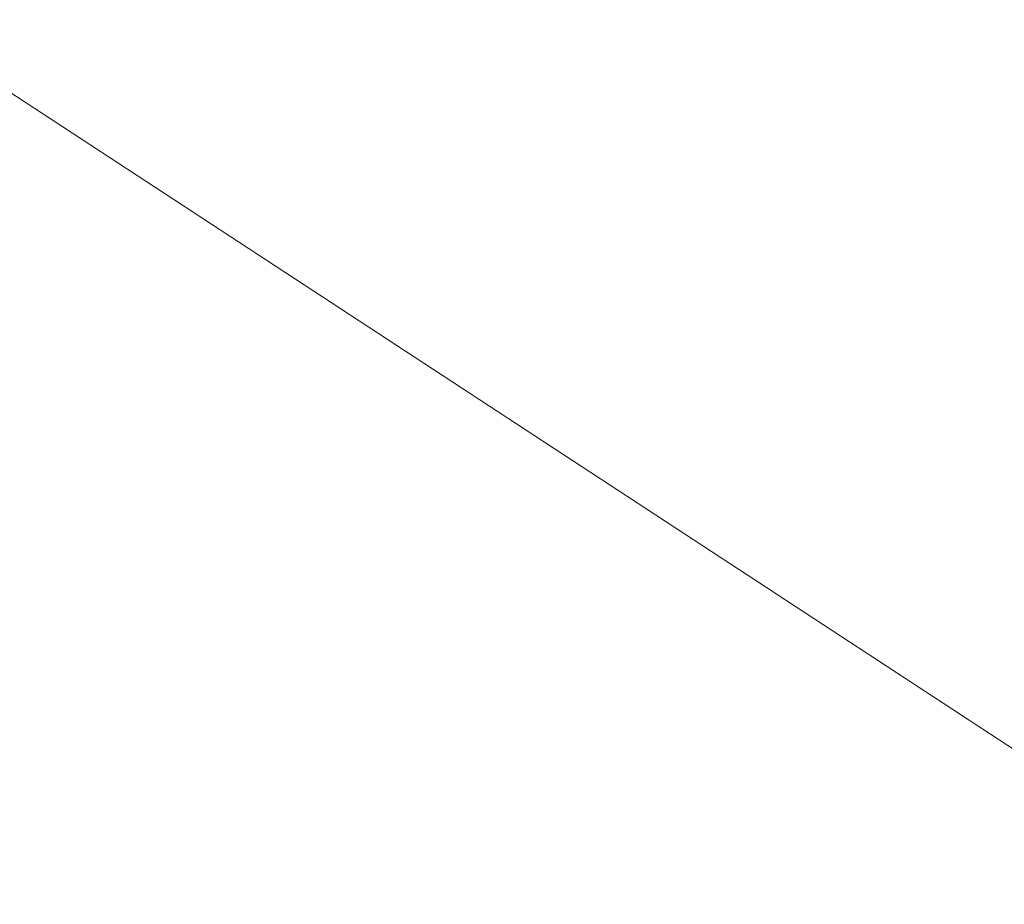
# Model space of a CAD drawing. Header units: millimetres. Extents: x -276 to 275, y -103 to 102.
# Tile 248 of 256: x -18.0007 to -17.9699, y -11.076 to -11.0482. Entities that reach past the tile are written whole.
import ezdxf

# ---------------------------------------------------------------- set-up
doc = ezdxf.new("R2010")
doc.units = ezdxf.units.MM
doc.layers.add('G-IMPT', color=8, linetype='Continuous')

# ---------------------------------------------------------------- blocks, each defined once
blk = doc.blocks.new('QST1150_dwg-16448-View 1')
at = {"layer": 'G-IMPT', "lineweight": 9}
mesh = blk.add_polyface(dxfattribs=at)
corners = [(-17.962154, -305.336959, 11.037301), (-19.943777, -305.336959, 9.740256), (-20.712153, -305.336959, 7.5), (-20.712153, -305.711972, 7.5), (-20.712153, -306.086949, 7.5), (-20.712153, -306.461963, 7.5), (-20.712153, -306.83694, 7.5), (-19.943777, -306.83694, 9.740256), (-17.962154, -306.83694, 11.037301)]
mesh.append_faces([[corners[k] for k in face] for face in [(4, 7, 1, 3)]], dxfattribs={"vtx0": -1, "vtx1": -1, "vtx2": -1})
mesh.append_faces([[corners[k] for k in face] for face in [(0, 1, 7, 8), (2, 3, 1)]], dxfattribs={"vtx1": -1})
mesh.append_faces([[corners[k] for k in face] for face in [(5, 6, 7, 4)]], dxfattribs={"vtx2": -1})
mesh = blk.add_polyface(dxfattribs=at)
corners = [(-13.862154, -305.336959, 7.5), (-14.500904, -305.336959, 9.418332), (-16.162154, -305.336959, 10.57083), (-16.162154, -305.336959, 11.037301), (-14.180531, -305.336959, 9.740256), (-13.412154, -305.336959, 7.5), (-17.062153, -305.336959, 3.85), (-20.712153, -305.336959, 7.5), (-19.943777, -305.336959, 9.740256), (-17.962154, -305.336959, 11.037301), (-17.962154, -305.336959, 10.57083), (-19.623403, -305.336959, 9.418332), (-20.262153, -305.336959, 7.5), (-17.062153, -305.336959, 4.3)]
mesh.append_faces([[corners[k] for k in face] for face in [(0, 5, 6, 13), (5, 0, 1, 4)]], dxfattribs={"vtx0": -1, "vtx2": -1})
mesh.append_faces([[corners[k] for k in face] for face in [(10, 11, 8, 9)]], dxfattribs={"vtx1": -1})
mesh.append_faces([[corners[k] for k in face] for face in [(12, 13, 6, 7), (11, 12, 7, 8)]], dxfattribs={"vtx1": -1, "vtx3": -1})
mesh.append_faces([[corners[k] for k in face] for face in [(2, 3, 4, 1)]], dxfattribs={"vtx2": -1})

msp = doc.modelspace()

# ---------------------------------------------------------------- block references
at = {"layer": 'G-IMPT', "lineweight": 9, "extrusion": (0, -1, 0)}
msp.add_blockref('QST1150_dwg-16448-View 1', (0, 74.64505, 0.038666), dxfattribs=at)

doc.saveas('drawing.dxf')
